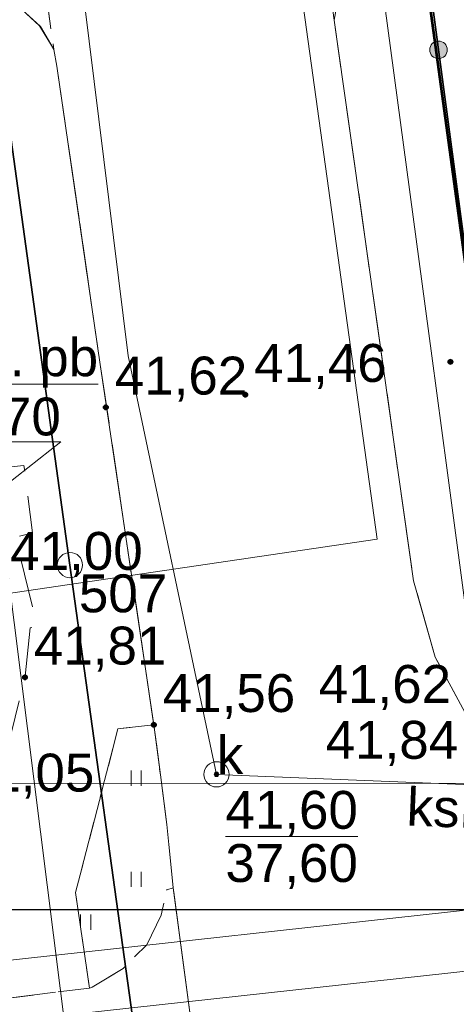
# Model space of a CAD drawing. Header units: millimetres. Extents: x 6503307 to 6504695, y 5886099 to 5887123.
# Tile 49 of 77: x 6504115 to 6504124, y 5886212 to 5886232. Entities that reach past the tile are written whole.
import ezdxf
from ezdxf.enums import TextEntityAlignment as Align

# ---------------------------------------------------------------- set-up
doc = ezdxf.new("R2010")
doc.units = ezdxf.units.MM
for name, pattern in [('BUUT04', [200000, 0, -100000, 0, -100000]), ('EGBU01', [2, 0.5, -0.5, 0.5, -0.5]), ('OTKC_A05', [1.5, 1, -0.5]), ('OTKJ_A05', [2, 1.5, -0.5]), ('OTKU_A05', [2, 1.5, -0.5]), ('OTZT_A05', [1.5, 1, -0.5])]:
    doc.linetypes.add(name, pattern=pattern)
for name, color, linetype, lineweight in [('1_KONST', 5, 'Continuous', 20), ('Budynki EGiB', 18, 'Continuous', 0), ('Działki', 18, 'Continuous', 0), ('isa_V10520003E16E075_TUsr', 7, 'Continuous', 25), ('isa_V10520003E16E075_TUsr_19165818BF56C1D4', 5, 'OTKJ_A05', 25), ('Komunikacja (linie)', 18, 'Continuous', 0), ('Komunikacja (obszary)', 18, 'Continuous', 0), ('Ogrodzenia', 18, 'Continuous', 0), ('Pikiety', 18, 'Continuous', 0), ('Przewody elektroenergetyczne', 1, 'Continuous', 0), ('Przewody wodociągowe', 5, 'Continuous', 0), ('Punkty graniczne', 18, 'Continuous', 0), ('Punkty graniczne - numery', 7, 'Continuous', 0), ('Zagospodarowanie terenu (obszary)', 18, 'Continuous', 0)]:
    doc.layers.add(name, color=color, linetype=linetype, lineweight=lineweight)
doc.layers.add('Linie_tabeli', color=7, linetype='Continuous')
for name, color, linetype, lineweight, true_color in [('Przewody kanalizacyjne', 7, 'Continuous', 0, 0x803300), ('Przewody telekomunikacyjne', 7, 'Continuous', 0, 0xff9100), ('Punkty o określonej wysokości', 7, 'Continuous', 0, 0x803300), ('Urządzenia związane z siecią (punkty)', 7, 'Continuous', 0, 0x803300), ('Użytki gruntowe', 7, 'Continuous', 0, 0x008000)]:
    doc.layers.add(name, color=color, linetype=linetype, lineweight=lineweight, true_color=true_color)
doc.styles.add('DOMYSLNA_CZCIONKA', font='arial.ttf')

# ---------------------------------------------------------------- blocks, each defined once
blk = doc.blocks.new('OTRS_P05')
at = {"layer": 'isa_V10520003E16E075_TUsr', "true_color": 0x0a0909}
h = blk.add_hatch(color=18, dxfattribs=at)
h.dxf.hatch_style = 1
h.paths.add_polyline_path([(0.09, 0, 1), (-0.09, 0, 1)])
at = {"layer": 'isa_V10520003E16E075_TUsr', "color": 18, "true_color": 0x0a0909}
blk.add_lwpolyline([(0.09, 0, 1), (-0.09, 0, 1)], format="xyb", close=True, dxfattribs=at)
at = {"layer": 'isa_V10520003E16E075_TUsr_19165818BF56C1D4', "color": 18, "true_color": 0x0a0909}
blk.add_circle((0, 0), 0.09, dxfattribs=at)
blk = doc.blocks.new('SUKS_P05')
at = {"color": 36, "linetype": 'Continuous', "lineweight": 18, "true_color": 0x803300}
blk.add_circle((0, 0), 0.5, dxfattribs=at)
blk = doc.blocks.new('SUPS01_05')
at = {"lineweight": 18, "true_color": 0x803300}
h = blk.add_hatch(color=36, dxfattribs=at)
h.dxf.hatch_style = 1
h.paths.add_polyline_path([(-0.09, 0, 1), (0.09, 0, 1)])
at = {"color": 18, "lineweight": 18, "true_color": 0x0a0909}
blk.add_circle((0, 0), 0.09, dxfattribs=at)
blk = doc.blocks.new('OTOO_L05')
at = {"linetype": 'BUUT04', "lineweight": 18, "true_color": 0x000000}
h = blk.add_hatch(color=18, dxfattribs=at)
h.dxf.hatch_style = 1
h.paths.add_polyline_path([(-0.58, 0, 1), (0.58, 0, 1)])
at = {"color": 18, "true_color": 0x0a0909}
blk.add_circle((0, 0), 0.58, dxfattribs=at)
blk = doc.blocks.new('EGPG_PS05')
at = {"color": 18, "linetype": 'Continuous', "lineweight": 18, "true_color": 0x000000}
blk.add_circle((0, 0), 0.5, dxfattribs=at)

msp = doc.modelspace()

# ---------------------------------------------------------------- hatches: boundary and pattern name
at = {"layer": 'Zagospodarowanie terenu (obszary)'}
h = msp.add_hatch(dxfattribs=at)
h.set_pattern_fill('OTZT', color=0, scale=0.2, style=0, pattern_type=0)
h.set_pattern_definition([(90, (6504116.304, 5886213.7407), (-2, 1e-16), [0.3, -1.7]), (90, (6504116.504, 5886213.7407), (-2, 1e-16), [0.3, -1.7]), (90, (6504117.304, 5886212.5907), (-2, 1e-16), [0.3, -1.7]), (90, (6504117.504, 5886212.5907), (-2, 1e-16), [0.3, -1.7])])
h.paths.add_polyline_path([(6504116.20399, 5886214.47706), (6504116.48117, 5886212.59072), (6504116.53399, 5886212.60706), (6504117.14533, 5886212.97376), (6504117.61399, 5886213.44706), (6504117.89727, 5886214.03258), (6504118.00871, 5886214.5349), (6504118.13744, 5886214.57431), (6504118.01399, 5886215.82706), (6504117.88399, 5886216.80706), (6504117.75399, 5886217.79706), (6504117.04399, 5886217.71706)], flags=0)

# ---------------------------------------------------------------- linework, layer by layer
at = {"layer": '1_KONST', "color": 0}
msp.add_lwpolyline([(6503992.56321, 5886216.63376), (6504188.49188, 5886216.6431), (6504188.49188, 5886359.54232), (6503992.56321, 5886359.54232)], close=True, dxfattribs=at)
at = {"layer": 'Budynki EGiB', "color": 7, "linetype": 'Continuous', "lineweight": 53, "flags": 128}
msp.add_lwpolyline([(6504122.28399, 5886238.81706), (6504124.60399, 5886221.90706), (6504165.25399, 5886227.63706), (6504161.95399, 5886251.39706), (6504178.69399, 5886253.69706), (6504175.42399, 5886277.49706), (6504152.36399, 5886274.26706), (6504154.93399, 5886254.30706), (6504120.88399, 5886249.30706), (6504122.28399, 5886238.81706)], close=True, dxfattribs=at)
at = {"layer": 'Działki', "color": 0, "linetype": 'Continuous', "lineweight": 25, "flags": 128}
msp.add_lwpolyline([(6504103.31399, 5886328.10706), (6504104.79399, 5886310.15706), (6504105.38399, 5886304.29706), (6504105.51399, 5886303.03706), (6504106.73399, 5886292.16706), (6504108.70399, 5886274.44706), (6504116.09399, 5886220.95706), (6504117.45399, 5886211.11706), (6504125.85399, 5886212.20706), (6504124.60399, 5886221.90706), (6504122.28399, 5886238.81706), (6504120.88399, 5886249.30706), (6504120.02399, 5886255.71706), (6504118.23399, 5886269.47706), (6504117.44399, 5886275.37706), (6504115.12399, 5886293.28706), (6504114.48399, 5886299.31706), (6504113.97399, 5886304.06706), (6504113.28399, 5886310.97706), (6504111.74399, 5886328.63706)], dxfattribs=at)
msp.add_lwpolyline([(6504058.38399, 5886215.16706), (6504058.77399, 5886206.67706), (6504117.45399, 5886211.11706), (6504116.09399, 5886220.95706), (6504108.70399, 5886274.44706), (6504106.73399, 5886292.16706), (6504105.51399, 5886303.03706), (6504105.38399, 5886304.29706), (6504102.90399, 5886304.31706), (6504108.71399, 5886220.35706), (6504058.38399, 5886215.16706)], close=True, dxfattribs=at)
at = {"layer": 'Komunikacja (linie)', "color": 0, "linetype": 'Continuous', "lineweight": 18, "flags": 128}
for points in [[(6504119.07399, 5886207.77706), (6504118.88539, 5886209.00154), (6504118.13744, 5886214.57431), (6504118.01399, 5886215.82706), (6504117.88399, 5886216.80706), (6504117.75399, 5886217.79706), (6504116.69399, 5886224.92706), (6504115.83399, 5886230.82706), (6504115.77399, 5886231.15706), (6504115.51399, 5886231.60706), (6504115.14399, 5886231.94706)], [(6504130.78399, 5886215.77706), (6504129.45399, 5886215.58706), (6504128.18399, 5886215.61706), (6504127.00399, 5886215.87706), (6504125.92399, 5886216.34706), (6504124.80399, 5886217.08706), (6504123.91399, 5886218.03706), (6504123.32399, 5886219.13706), (6504122.89399, 5886220.64706), (6504121.32399, 5886231.73706)]]:
    msp.add_lwpolyline(points, dxfattribs=at)
at = {"layer": 'Komunikacja (obszary)', "color": 0, "linetype": 'OTKJ_A05', "lineweight": 18, "flags": 128}
msp.add_lwpolyline([(6504101.76399, 5886378.53706), (6504102.17399, 5886374.82706), (6504102.51399, 5886371.44706), (6504102.75399, 5886367.23706), (6504102.87399, 5886365.62706), (6504104.55399, 5886341.27706), (6504104.65399, 5886340.29706), (6504105.06399, 5886333.84706), (6504105.13399, 5886332.77706), (6504105.80399, 5886322.20706), (6504105.86399, 5886321.22706), (6504106.07399, 5886316.21706), (6504106.38399, 5886312.07706), (6504106.65399, 5886307.92706), (6504106.78399, 5886305.63706), (6504107.10399, 5886301.83706), (6504107.47399, 5886298.00706), (6504107.59399, 5886297.12706), (6504109.25399, 5886283.10706), (6504110.49399, 5886272.85706), (6504111.24399, 5886266.41706), (6504112.57399, 5886255.37706), (6504113.47399, 5886248.43706), (6504113.49399, 5886248.06706), (6504113.76399, 5886245.19706), (6504114.45399, 5886240.81706), (6504115.77399, 5886231.15706), (6504115.83399, 5886230.82706), (6504116.69399, 5886224.92706), (6504117.75399, 5886217.79706), (6504117.88399, 5886216.80706), (6504118.01399, 5886215.82706), (6504118.13744, 5886214.57431), (6504118.88539, 5886209.00154), (6504119.07399, 5886207.77706), (6504119.78399, 5886201.92706), (6504125.70399, 5886202.80706), (6504125.29399, 5886206.84706), (6504123.91399, 5886218.03706), (6504123.32399, 5886219.13706), (6504122.89399, 5886220.64706), (6504121.32399, 5886231.73706), (6504120.59399, 5886237.05706), (6504118.51399, 5886252.97706), (6504117.72399, 5886259.31706), (6504116.80399, 5886266.72706), (6504116.82399, 5886267.78706), (6504117.16399, 5886268.72706), (6504117.67399, 5886269.24706), (6504118.11399, 5886269.57706), (6504117.47399, 5886275.16706), (6504116.65399, 5886275.62706), (6504115.99399, 5886276.34706), (6504115.70399, 5886276.89706), (6504115.48399, 5886277.89706), (6504114.87399, 5886282.96706), (6504114.74399, 5886284.08706), (6504114.27399, 5886287.81706), (6504113.46399, 5886295.39706), (6504113.23399, 5886297.69706), (6504113.07399, 5886299.53706), (6504112.40399, 5886305.76706), (6504111.84399, 5886315.83706), (6504111.42399, 5886321.78706), (6504110.61399, 5886335.31706), (6504110.31399, 5886340.00706), (6504109.92399, 5886345.01706), (6504109.66399, 5886348.75706), (6504108.69399, 5886363.16706), (6504108.70399, 5886364.15706), (6504108.78399, 5886364.84706), (6504108.98399, 5886365.55706), (6504109.10399, 5886366.08706), (6504108.22399, 5886376.94706), (6504108.49399, 5886376.60706), (6504108.22399, 5886377.12706), (6504107.98399, 5886377.48706), (6504107.71399, 5886378.02706), (6504107.49399, 5886378.73706), (6504107.30399, 5886379.36706), (6504107.24399, 5886379.86706), (6504101.76399, 5886378.53706)], close=True, dxfattribs=at)
at = {"layer": 'Komunikacja (obszary)', "color": 0, "linetype": 'OTKC_A05', "lineweight": 18, "flags": 128}
for points in [[(6504116.48117, 5886212.59072), (6504116.20399, 5886214.47706), (6504117.04399, 5886217.71706), (6504117.75399, 5886217.79706), (6504116.69399, 5886224.92706), (6504115.83399, 5886230.82706), (6504115.77399, 5886231.15706), (6504115.51399, 5886231.60706), (6504115.14399, 5886231.94706), (6504114.69399, 5886232.19706), (6504114.22399, 5886232.32706), (6504113.68399, 5886232.35706), (6504110.76399, 5886231.92706), (6504109.71399, 5886239.37706), (6504109.50399, 5886240.87706), (6504108.88399, 5886245.79706), (6504108.66399, 5886246.01706), (6504107.70399, 5886261.55706), (6504107.60399, 5886262.63706), (6504107.63399, 5886263.46706), (6504107.85399, 5886264.19706), (6504108.30399, 5886264.95706), (6504108.57399, 5886265.42706), (6504109.06399, 5886265.83706), (6504109.58399, 5886266.15706), (6504110.14399, 5886266.33706), (6504111.24399, 5886266.41706), (6504110.49399, 5886272.85706), (6504109.25399, 5886283.10706), (6504107.59399, 5886297.12706), (6504107.47399, 5886298.00706), (6504106.96399, 5886298.51706), (6504106.49399, 5886298.82706), (6504105.96399, 5886299.13706), (6504105.53399, 5886299.27706), (6504105.16399, 5886299.44706), (6504105.08399, 5886299.51706), (6504105.48399, 5886297.31706), (6504105.97399, 5886292.68706), (6504100.65399, 5886292.82706), (6504100.71399, 5886291.74706), (6504106.10399, 5886291.63706), (6504107.10399, 5886282.92706), (6504108.41399, 5886272.42706), (6504108.47399, 5886271.54706), (6504108.43399, 5886271.00706), (6504108.27399, 5886270.43706), (6504108.01399, 5886270.02706), (6504107.71399, 5886269.71706), (6504107.24399, 5886269.46706), (6504106.85399, 5886269.38706), (6504106.03399, 5886269.43706), (6504105.91399, 5886264.08706), (6504105.98399, 5886261.45706), (6504107.07399, 5886245.98706), (6504107.26399, 5886240.62706), (6504108.46399, 5886232.70706), (6504108.40399, 5886231.38706), (6504108.62399, 5886229.24706), (6504109.02399, 5886225.73706), (6504109.05399, 5886225.49706), (6504108.92399, 5886225.15206), (6504108.63399, 5886224.80706), (6504108.08399, 5886224.56706), (6504110.95399, 5886224.33706), (6504110.75399, 5886224.50706), (6504110.63399, 5886224.77706), (6504110.27399, 5886228.51706), (6504110.26399, 5886228.85706), (6504110.36399, 5886229.19706), (6504110.48399, 5886229.45706), (6504110.86399, 5886229.69706), (6504111.31399, 5886229.82706), (6504113.31399, 5886230.13706), (6504113.50399, 5886230.14706), (6504113.72399, 5886230.04706), (6504113.86399, 5886229.84706), (6504114.59399, 5886224.56706), (6504114.16399, 5886224.48706), (6504114.36399, 5886222.83706), (6504115.18399, 5886222.92706), (6504115.35399, 5886221.59706), (6504115.01399, 5886221.50706), (6504115.44399, 5886219.74706), (6504115.30399, 5886219.71706), (6504115.20399, 5886218.73706), (6504114.17399, 5886214.55706), (6504114.43399, 5886212.33706), (6504116.48117, 5886212.59072)], [(6503986.06399, 5886198.82706), (6503983.21399, 5886199.59706), (6503977.64399, 5886201.32706), (6503977.43399, 5886199.28706), (6503980.49399, 5886198.29706), (6503982.45399, 5886197.76706), (6503984.81399, 5886197.00706), (6503985.82399, 5886196.83706), (6503986.99734, 5886196.62317), (6503990.31399, 5886196.31706), (6503993.72399, 5886196.45706), (6503996.75399, 5886196.74706), (6504011.47399, 5886198.36706), (6504033.93399, 5886200.85706), (6504037.87399, 5886201.38706), (6504040.85399, 5886201.96706), (6504046.07399, 5886203.35706), (6504050.54399, 5886204.30706), (6504053.95399, 5886204.82706), (6504058.47399, 5886205.08706), (6504066.51399, 5886205.18706), (6504070.11399, 5886205.25706), (6504076.30399, 5886205.74706), (6504085.57471, 5886206.83119), (6504087.56845, 5886207.07073), (6504097.82399, 5886208.30706), (6504110.68399, 5886209.87706), (6504114.80399, 5886210.34706), (6504116.74178, 5886210.62323), (6504116.82399, 5886210.63706), (6504117.54399, 5886210.47706), (6504118.11399, 5886210.10706), (6504118.53399, 5886209.56706), (6504118.76399, 5886208.96706), (6504118.88539, 5886209.00154), (6504118.13744, 5886214.57431), (6504118.00871, 5886214.5349), (6504117.89727, 5886214.03258), (6504117.61399, 5886213.44706), (6504117.14533, 5886212.97376), (6504116.53399, 5886212.60706), (6504116.48117, 5886212.59072), (6504114.43399, 5886212.33706), (6504110.21399, 5886211.82706), (6504097.58399, 5886210.26706), (6504087.34654, 5886209.11735), (6504085.34966, 5886208.8299), (6504076.03399, 5886207.76706), (6504069.80399, 5886207.26706), (6504066.64399, 5886207.17706), (6504058.56399, 5886207.07706), (6504053.86399, 5886206.79706), (6504050.35399, 5886206.31706), (6504045.58399, 5886205.34706), (6504040.22399, 5886203.90706), (6504037.62399, 5886203.38706), (6504034.48399, 5886202.94706), (6504011.17399, 5886200.35706), (6503996.08399, 5886198.70706), (6503993.53399, 5886198.45706), (6503990.14399, 5886198.33706), (6503989.11399, 5886198.40706), (6503986.06399, 5886198.82706)]]:
    msp.add_lwpolyline(points, close=True, dxfattribs=at)
at = {"layer": 'Komunikacja (obszary)', "color": 18, "linetype": 'OTKU_A05', "lineweight": 18, "true_color": 0x000000, "flags": 128}
msp.add_lwpolyline([(6504113.49399, 5886248.06706), (6504113.42399, 5886247.68706), (6504113.29399, 5886247.32706), (6504113.03399, 5886246.98706), (6504112.68399, 5886246.63706), (6504112.26399, 5886246.38706), (6504111.77399, 5886246.21706), (6504108.88399, 5886245.79706), (6504109.50399, 5886240.87706), (6504112.45399, 5886241.27706), (6504112.60399, 5886241.27706), (6504112.73399, 5886241.23706), (6504112.88399, 5886241.08706), (6504112.97399, 5886240.84706), (6504113.06399, 5886240.32706), (6504112.99399, 5886240.02706), (6504112.86399, 5886239.86706), (6504112.66399, 5886239.77706), (6504109.71399, 5886239.37706), (6504110.76399, 5886231.92706), (6504113.68399, 5886232.35706), (6504114.22399, 5886232.32706), (6504114.69399, 5886232.19706), (6504115.14399, 5886231.94706), (6504115.49307, 5886231.62629), (6504115.77399, 5886231.15706), (6504114.45399, 5886240.81706), (6504113.76399, 5886245.19706), (6504113.49399, 5886248.06706)], close=True, dxfattribs=at)
at = {"layer": 'Komunikacja (obszary)', "color": 0, "linetype": 'OTKU_A05', "lineweight": 18, "flags": 128}
msp.add_lwpolyline([(6504122.09399, 5886240.57706), (6504121.14399, 5886239.31706), (6504120.68399, 5886237.82706), (6504120.59399, 5886237.05706), (6504121.32399, 5886231.73706), (6504121.85399, 5886234.63706), (6504122.56399, 5886237.31706), (6504122.09399, 5886240.57706)], close=True, dxfattribs=at)
at = {"layer": 'Komunikacja (obszary)', "color": 0, "linetype": 'Continuous', "lineweight": 0, "flags": 128}
msp.add_lwpolyline([(6504113.94833, 5886223.66746), (6504113.79819, 5886224.53823), (6504116.65239, 5886224.53823)], dxfattribs=at)
at = {"layer": 'Linie_tabeli', "color": 0}
msp.add_lwpolyline([(6503989.16038, 5886214.1431), (6504190.99188, 5886214.1431), (6504190.99188, 5886362.6431), (6503989.16038, 5886362.6431)], close=True, dxfattribs=at)
at = {"layer": 'Ogrodzenia', "color": 0, "linetype": 'Continuous', "lineweight": 35, "flags": 128}
msp.add_lwpolyline([(6504165.11399, 5886229.41706), (6504165.38399, 5886227.46706), (6504124.63399, 5886221.83706), (6504122.56399, 5886237.31706), (6504125.16399, 5886241.08706)], dxfattribs=at)
at = {"layer": 'Przewody elektroenergetyczne', "color": 1, "linetype": 'Continuous', "lineweight": 18, "true_color": 0xff0000, "flags": 128}
msp.add_lwpolyline([(6504165.66399, 5886271.17706), (6504165.59399, 5886273.49706), (6504164.40399, 5886274.34706), (6504160.72399, 5886274.01706), (6504156.63399, 5886273.65706), (6504152.12399, 5886273.24706), (6504151.33399, 5886270.49706), (6504118.43399, 5886267.36706), (6504117.66399, 5886266.73706), (6504123.25399, 5886225.09706), (6504123.55399, 5886222.87706), (6504125.03399, 5886211.81706), (6504111.55399, 5886209.92706), (6504094.83399, 5886206.66706), (6504089.27399, 5886205.58706), (6504063.25399, 5886203.14706), (6504037.77399, 5886200.91706), (6504027.14399, 5886200.43706), (6504020.49399, 5886200.87706), (6504002.42399, 5886200.74706), (6503977.65399, 5886201.06706)], dxfattribs=at)
at = {"layer": 'Przewody kanalizacyjne', "color": 36, "linetype": 'Continuous', "lineweight": 18, "true_color": 0x803300, "flags": 128}
for points in [[(6503824.94238, 5886223.45795), (6503860.09067, 5886214.39887), (6503861.48134, 5886214.0561), (6503921.90511, 5886204.82316), (6503978.34477, 5886199.96642), (6503985.08833, 5886205.74202), (6504036.47809, 5886204.59779), (6504094.75896, 5886210.94353), (6504128.09137, 5886214.5827), (6504194.07389, 5886223.47169), (6504210.59397, 5886225.6917), (6504226.47133, 5886227.83135), (6504259.85877, 5886232.62098), (6504323.31716, 5886241.72939), (6504409.38773, 5886253.27349), (6504494.56825, 5886264.11226), (6504560.55384, 5886272.5124), (6504582.054, 5886248.13205), (6504648.86012, 5886256.55124), (6504659.8513, 5886258.26986)], [(6503824.60469, 5886222.30593), (6503859.82895, 5886213.22712), (6503861.2436, 5886212.87844), (6503921.7613, 5886203.63116), (6503978.74345, 5886198.72774), (6503985.52003, 5886204.5321), (6504036.52956, 5886203.39624), (6504094.88911, 5886209.75061), (6504128.23866, 5886213.3916), (6504194.234, 5886222.28242), (6504210.75413, 5886224.50244), (6504226.66804, 5886226.64719), (6504260.02924, 5886231.43315), (6504323.4965, 5886240.54276), (6504409.53174, 5886252.08212), (6504494.71976, 5886262.92187), (6504560.07431, 5886271.24171), (6504581.57382, 5886246.86203), (6504649.02249, 5886255.36219), (6504660.03669, 5886257.08427)], [(6504111.64399, 5886270.21706), (6504117.24399, 5886225.09706), (6504118.99399, 5886216.81706)], [(6504118.99399, 5886216.81706), (6504127.63399, 5886216.46706), (6504128.16399, 5886213.98706)]]:
    msp.add_lwpolyline(points, dxfattribs=at)
at = {"layer": 'Przewody telekomunikacyjne', "color": 30, "linetype": 'Continuous', "lineweight": 18, "true_color": 0xff9100, "flags": 128}
msp.add_lwpolyline([(6504114.60399, 5886222.36706), (6504114.73399, 5886221.86706), (6504119.66399, 5886182.65706), (6504119.69399, 5886182.10706), (6504119.78399, 5886181.55706), (6504124.24399, 5886155.57706), (6504124.08399, 5886155.04706), (6504123.71399, 5886154.95706), (6504118.29399, 5886156.98706), (6504111.03399, 5886157.80706), (6504110.65399, 5886157.64706)], dxfattribs=at)
at = {"layer": 'Przewody wodociągowe', "color": 5, "linetype": 'Continuous', "lineweight": 18, "true_color": 0x0000ff, "flags": 128}
msp.add_lwpolyline([(6504113.52399, 5886220.19706), (6504122.17399, 5886221.46706), (6504115.24399, 5886271.40706)], dxfattribs=at)
at = {"layer": 'Punkty graniczne - numery'}
msp.add_point((6504116.09399, 5886220.95706), dxfattribs=at)
at = {"layer": 'Punkty o określonej wysokości', "color": 30, "linetype": 'Continuous', "lineweight": 0, "true_color": 0xff9100, "flags": 128}
msp.add_lwpolyline([(6504113.29203, 5886223.39478), (6504115.91396, 5886223.39478), (6504114.60299, 5886222.36306)], dxfattribs=at)
at = {"layer": 'Punkty o określonej wysokości', "color": 36, "linetype": 'Continuous', "lineweight": 0, "true_color": 0x803300, "flags": 128}
msp.add_lwpolyline([(6504119.17077, 5886215.58885), (6504121.7927, 5886215.58885)], dxfattribs=at)
at = {"layer": 'Użytki gruntowe', "color": 96, "linetype": 'EGBU01', "lineweight": 18, "true_color": 0x008000, "flags": 128}
for points in [[(6504120.02399, 5886255.71706), (6504118.23399, 5886269.47706), (6504152.36399, 5886274.26706), (6504175.42399, 5886277.49706), (6504192.86399, 5886279.99706), (6504208.92399, 5886282.20706), (6504215.36399, 5886234.63706), (6504198.65424, 5886232.3353), (6504188.79399, 5886230.97706), (6504165.25399, 5886227.63706), (6504124.60399, 5886221.90706), (6504122.28399, 5886238.81706), (6504120.88399, 5886249.30706), (6504120.02399, 5886255.71706)], [(6504122.28399, 5886238.81706), (6504124.60399, 5886221.90706), (6504165.25399, 5886227.63706), (6504161.95399, 5886251.39706), (6504178.69399, 5886253.69706), (6504175.42399, 5886277.49706), (6504152.36399, 5886274.26706), (6504154.93399, 5886254.30706), (6504120.88399, 5886249.30706), (6504122.28399, 5886238.81706)]]:
    msp.add_lwpolyline(points, close=True, dxfattribs=at)
at = {"layer": 'Zagospodarowanie terenu (obszary)', "color": 0, "linetype": 'OTZT_A05', "lineweight": 18, "flags": 128}
msp.add_lwpolyline([(6504116.20399, 5886214.47706), (6504116.48117, 5886212.59072), (6504116.53399, 5886212.60706), (6504117.14533, 5886212.97376), (6504117.61399, 5886213.44706), (6504117.89727, 5886214.03258), (6504118.00871, 5886214.5349), (6504118.13744, 5886214.57431), (6504118.01399, 5886215.82706), (6504117.88399, 5886216.80706), (6504117.75399, 5886217.79706), (6504117.04399, 5886217.71706), (6504116.20399, 5886214.47706)], close=True, dxfattribs=at)

# ---------------------------------------------------------------- block references
at = {"layer": 'Ogrodzenia', "color": 18, "true_color": 0x000000, "xscale": 0.3, "yscale": 0.3, "zscale": 0.3, "rotation": 277.6164620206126}
msp.add_blockref('OTOO_L05', (6504123.38886, 5886231.1485), dxfattribs=at)
at = {"layer": 'Pikiety', "color": 18, "true_color": 0x000000, "xscale": 0.5, "yscale": 0.5, "zscale": 0.5}
for p in [(6504123.62399, 5886224.97706), (6504119.56399, 5886224.32706), (6504116.80399, 5886224.07706), (6504115.20399, 5886218.73706), (6504117.75399, 5886217.79706)]:
    msp.add_blockref('OTRS_P05', p, dxfattribs=at)
at = {"layer": 'Punkty graniczne', "color": 18, "true_color": 0x000000, "xscale": 0.5, "yscale": 0.5, "zscale": 0.5}
msp.add_blockref('EGPG_PS05', (6504116.09399, 5886220.95706), dxfattribs=at)
at = {"layer": 'Punkty o określonej wysokości', "color": 36, "true_color": 0x803300, "xscale": 0.5, "yscale": 0.5, "zscale": 0.5}
msp.add_blockref('SUPS01_05', (6504118.99399, 5886216.81706), dxfattribs=at)
at = {"layer": 'Urządzenia związane z siecią (punkty)', "color": 36, "true_color": 0x803300, "xscale": 0.5, "yscale": 0.5, "zscale": 0.5}
msp.add_blockref('SUKS_P05', (6504118.99399, 5886216.81706), dxfattribs=at)

# ---------------------------------------------------------------- texts
at = {"layer": 'Komunikacja (obszary)', "color": 0, "style": 'DOMYSLNA_CZCIONKA'}
msp.add_text('ch. pb', height=0.75, dxfattribs=at).set_placement((6504115.22529, 5886225.06734), align=Align.MIDDLE_CENTER)
at = {"layer": 'Pikiety', "color": 0, "style": 'DOMYSLNA_CZCIONKA'}
for s, p in [('41,46', (6504121.05174, 5886224.95455)), ('41,62', (6504118.29174, 5886224.70455)), ('41,81', (6504116.69174, 5886219.36455)), ('41,62', (6504122.32625, 5886218.60455)), ('41,56', (6504119.24174, 5886218.42455)), ('41,84', (6504122.46625, 5886217.49957))]:
    msp.add_text(s, height=0.75, dxfattribs=at).set_placement(p, align=Align.MIDDLE_CENTER)
at = {"layer": 'Przewody kanalizacyjne', "color": 36, "true_color": 0x803300, "style": 'DOMYSLNA_CZCIONKA'}
msp.add_text('ksD200', height=0.75, rotation=357.680259, dxfattribs=at).set_placement((6504124.53564, 5886216.10925), align=Align.MIDDLE_CENTER)
at = {"layer": 'Punkty graniczne - numery', "color": 96, "true_color": 0x008000, "style": 'DOMYSLNA_CZCIONKA'}
msp.add_text('507', height=0.75, dxfattribs=at).set_placement((6504117.14483, 5886220.39736), align=Align.MIDDLE_CENTER)
at = {"layer": 'Punkty o określonej wysokości', "color": 30, "true_color": 0xff9100, "style": 'DOMYSLNA_CZCIONKA'}
for s, p in [('41,70', (6504114.60299, 5886223.8955)), ('41,00', (6504116.22274, 5886221.23657))]:
    msp.add_text(s, height=0.75, dxfattribs=at).set_placement(p, align=Align.MIDDLE_CENTER)
at = {"layer": 'Punkty o określonej wysokości', "color": 5, "true_color": 0x0000ff, "style": 'DOMYSLNA_CZCIONKA'}
msp.add_text('41,05', height=0.75, dxfattribs=at).set_placement((6504115.26574, 5886216.85155), align=Align.MIDDLE_CENTER)
at = {"layer": 'Punkty o określonej wysokości', "color": 36, "true_color": 0x803300, "style": 'DOMYSLNA_CZCIONKA'}
for s, p in [('41,60', (6504120.48174, 5886216.11457)), ('37,60', (6504120.48174, 5886215.06314))]:
    msp.add_text(s, height=0.75, dxfattribs=at).set_placement(p, align=Align.MIDDLE_CENTER)
at = {"layer": 'Urządzenia związane z siecią (punkty)', "color": 36, "true_color": 0x803300, "style": 'DOMYSLNA_CZCIONKA'}
msp.add_text('k', height=0.75, dxfattribs=at).set_placement((6504119.263, 5886217.19913), align=Align.MIDDLE_CENTER)

doc.saveas('drawing.dxf')
